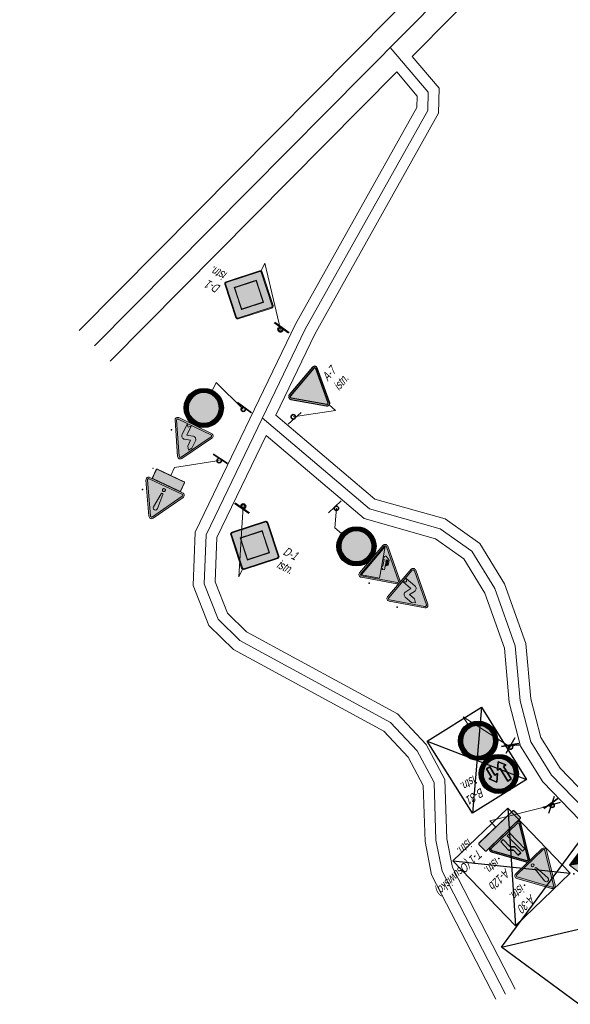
# Model space of a CAD drawing. Header units: metres. Extents: x 7599202 to 7605200, y 5484926 to 5487717.
# Tile 3 of 19: x 7601981 to 7602233, y 5485681 to 5486133. Entities that reach past the tile are written whole.
import ezdxf
from ezdxf.lldxf.tags import DXFTag

# ---------------------------------------------------------------- set-up
doc = ezdxf.new("R2010")
doc.units = ezdxf.units.M
doc.header["$MEASUREMENT"] = 0
doc.layers.get('0').update_dxf_attribs({"linetype": 'CONTINUOUS', "lineweight": 18})
for name, color, linetype, lineweight in [('0O', 7, 'CONTINUOUS', 18), ('0P', 7, 'CONTINUOUS', 35), ('1', 7, 'CONTINUOUS', 18)]:
    doc.layers.add(name, color=color, linetype=linetype, lineweight=lineweight)
doc.layers.add('_0', color=7, linetype='CONTINUOUS')
doc.layers.add('Znaki', color=7, linetype='CONTINUOUS')
doc.styles.get("Standard").update_dxf_attribs({"font": 'IC-isocp.shx', "width": 0.75, "oblique": 15})
tags = doc.linetypes.add('DASHDOT', pattern=[1, 0.5, -0.25, 0, -0.25]).pattern_tags.tags
tags[10:11] = [DXFTag(74, 4), DXFTag(75, 0), DXFTag(340, '0'), DXFTag(46, 1.0), DXFTag(50, 0.0), DXFTag(44, 0.0), DXFTag(45, 0.0)]
tags[8:9] = [DXFTag(74, 4), DXFTag(75, 0), DXFTag(340, '0'), DXFTag(46, 1.0), DXFTag(50, 0.0), DXFTag(44, 0.0), DXFTag(45, 0.0)]
tags[6:7] = [DXFTag(74, 4), DXFTag(75, 0), DXFTag(340, '0'), DXFTag(46, 1.0), DXFTag(50, 0.0), DXFTag(44, 0.0), DXFTag(45, 0.0)]
tags[4:5] = [DXFTag(74, 4), DXFTag(75, 0), DXFTag(340, '0'), DXFTag(46, 1.0), DXFTag(50, 0.0), DXFTag(44, 0.0), DXFTag(45, 0.0)]

# ---------------------------------------------------------------- blocks, each defined once
blk = doc.blocks.new('A04')
h = blk.add_hatch(color=1)
h.dxf.hatch_style = 1
edge = h.paths.add_edge_path()
edge.add_line((-4.16, 0), (4.16, 0))
edge.add_arc((4.16, 0.63), 0.63, 270, 390)
edge.add_line((4.7, 0.94), (0.55, 8.15))
edge.add_arc((0, 7.83), 0.63, 30, 150)
edge.add_line((-0.55, 8.15), (-4.7, 0.95))
edge.add_arc((-4.16, 0.63), 0.63, 150, 270)
edge = h.paths.add_edge_path(flags=16)
edge.add_line((-4.16, 0.35), (4.16, 0.35))
edge.add_arc((4.16, 0.63), 0.28, 270, 390)
edge.add_line((4.4, 0.77), (0.24, 7.97))
edge.add_arc((0, 7.83), 0.28, 30, 150)
edge.add_line((-0.24, 7.97), (-4.4, 0.77))
edge.add_arc((-4.16, 0.63), 0.28, 150, 270)
h = blk.add_hatch(color=2)
h.dxf.hatch_style = 1
edge = h.paths.add_edge_path()
edge.add_line((-4.16, 0.35), (4.16, 0.35))
edge.add_arc((4.16, 0.63), 0.28, 270, 390)
edge.add_line((4.4, 0.77), (0.24, 7.97))
edge.add_arc((0, 7.83), 0.28, 30, 150)
edge.add_line((-0.24, 7.97), (-4.4, 0.77))
edge.add_arc((-4.16, 0.63), 0.28, 150, 270)
edge = h.paths.add_edge_path(flags=16)
edge.add_arc((1.05, 3.15), 0.788, 360, 466.6865)
edge.add_line((0.82, 3.9), (-0.52, 3.5))
edge.add_line((-0.52, 3.5), (-0.52, 4.99))
edge.add_line((-0.52, 4.99), (-1.05, 5.78))
edge.add_line((-1.05, 5.78), (-1.57, 4.99))
edge.add_line((-1.57, 4.99), (-1.57, 3.15))
edge.add_arc((-0.79, 3.15), 0.787, 180, 286.6865)
edge.add_line((-0.56, 2.4), (0.79, 2.8))
edge.add_line((0.79, 2.8), (0.79, 0.52))
edge.add_line((0.79, 0.52), (1.31, 1.05))
edge.add_line((1.31, 1.05), (1.84, 0.52))
edge.add_line((1.84, 0.52), (1.84, 3.15))
h = blk.add_hatch(color=7)
h.dxf.hatch_style = 1
edge = h.paths.add_edge_path()
edge.add_arc((1.05, 3.15), 0.788, 360, 466.6865)
edge.add_line((0.82, 3.9), (-0.52, 3.5))
edge.add_line((-0.52, 3.5), (-0.52, 4.99))
edge.add_line((-0.52, 4.99), (-1.05, 5.78))
edge.add_line((-1.05, 5.78), (-1.57, 4.99))
edge.add_line((-1.57, 4.99), (-1.57, 3.15))
edge.add_arc((-0.79, 3.15), 0.787, 180, 286.6865)
edge.add_line((-0.56, 2.4), (0.79, 2.8))
edge.add_line((0.79, 2.8), (0.79, 0.52))
edge.add_line((0.79, 0.52), (1.31, 1.05))
edge.add_line((1.31, 1.05), (1.84, 0.52))
edge.add_line((1.84, 0.52), (1.84, 3.15))
at = {"color": 1, "elevation": 2}
blk.add_lwpolyline([(-4.16, 0), (4.16, 0, 0.57735), (4.7, 0.94), (0.55, 8.15, 0.57735), (-0.55, 8.15), (-4.7, 0.94, 0.57735)], format="xyb", close=True, dxfattribs=at)
at = {"color": 2, "elevation": 2}
for points in [[(-4.16, 0.35), (4.16, 0.35, 0.57735), (4.4, 0.77), (0.24, 7.97, 0.57735), (-0.24, 7.97), (-4.4, 0.77, 0.57735)], [(-0.52, 4.99), (-0.52, 3.5), (0.82, 3.9, -0.502327), (1.84, 3.15), (1.84, 0.52), (1.31, 1.05), (0.79, 0.52), (0.79, 2.8), (-0.56, 2.4, -0.502327), (-1.57, 3.15), (-1.57, 4.99), (-1.05, 5.78)]]:
    blk.add_lwpolyline(points, format="xyb", close=True, dxfattribs=at)
at = {"color": 7, "elevation": 2}
for points in [[(1.31, 1.05), (0.79, 0.52), (0.79, 2.8), (-0.56, 2.4, -0.502327), (-1.57, 3.15), (-1.57, 4.99), (-1.05, 5.78), (-0.52, 4.99), (-0.52, 3.5), (0.82, 3.9, -0.502327), (1.84, 3.15), (1.84, 0.52)], [(1.84, 3.15, 0.502327), (0.82, 3.9), (-0.52, 3.5), (-0.52, 4.99), (-1.05, 5.78), (-1.57, 4.99), (-1.57, 3.15, 0.502327), (-0.56, 2.4), (0.79, 2.8), (0.79, 0.52), (1.31, 1.05), (1.84, 0.52)]]:
    blk.add_lwpolyline(points, format="xyb", close=True, dxfattribs=at)
blk = doc.blocks.new('A-4')
at = {"layer": '_0'}
blk.add_point((4.5, 3.25, 2), dxfattribs=at)
blk.add_blockref('A04', (0, 0))
blk = doc.blocks.new('A030')
h = blk.add_hatch(color=1)
h.dxf.hatch_style = 1
edge = h.paths.add_edge_path()
edge.add_line((-4.16, 0), (4.16, 0))
edge.add_arc((4.16, 0.63), 0.63, 270, 390)
edge.add_line((4.7, 0.94), (0.55, 8.15))
edge.add_arc((0, 7.83), 0.63, 30, 150)
edge.add_line((-0.55, 8.15), (-4.7, 0.95))
edge.add_arc((-4.16, 0.63), 0.63, 150, 270)
edge = h.paths.add_edge_path(flags=16)
edge.add_line((-4.16, 0.35), (4.16, 0.35))
edge.add_arc((4.16, 0.63), 0.28, 270, 390)
edge.add_line((4.4, 0.77), (0.24, 7.97))
edge.add_arc((0, 7.83), 0.28, 30, 150)
edge.add_line((-0.24, 7.97), (-4.4, 0.77))
edge.add_arc((-4.16, 0.63), 0.28, 150, 270)
h = blk.add_hatch(color=2)
h.dxf.hatch_style = 1
edge = h.paths.add_edge_path()
edge.add_line((-4.16, 0.35), (4.16, 0.35))
edge.add_arc((4.16, 0.63), 0.28, 270, 390)
edge.add_line((4.4, 0.77), (0.24, 7.97))
edge.add_arc((0, 7.83), 0.28, 30, 150)
edge.add_line((-0.24, 7.97), (-4.4, 0.77))
edge.add_arc((-4.16, 0.63), 0.28, 150, 270)
edge = h.paths.add_edge_path(flags=16)
edge.add_arc((0, 5.77), 0.525, 354.7841, 545.2159)
edge.add_line((-0.52, 5.73), (-0.21, 2.29))
edge.add_arc((0, 2.31), 0.21, 185.2159, 354.7841)
edge.add_line((0.21, 2.29), (0.52, 5.73))
edge = h.paths.add_edge_path(flags=16)
edge.add_arc((0, 1.26), 0.35, 180, 360)
edge.add_arc((0, 1.26), 0.35, 0, 180)
h = blk.add_hatch(color=7)
h.dxf.hatch_style = 1
edge = h.paths.add_edge_path()
edge.add_arc((0, 5.77), 0.525, 354.7841, 545.2159)
edge.add_line((-0.52, 5.73), (-0.21, 2.29))
edge.add_arc((0, 2.31), 0.21, 185.2159, 354.7841)
edge.add_line((0.21, 2.29), (0.52, 5.73))
edge = h.paths.add_edge_path()
edge.add_arc((0, 1.26), 0.35, 180, 360)
edge.add_arc((0, 1.26), 0.35, 0, 180)
at = {"color": 1, "elevation": 2}
blk.add_lwpolyline([(-4.16, 0), (4.16, 0, 0.57735), (4.7, 0.94), (0.55, 8.15, 0.57735), (-0.55, 8.15), (-4.7, 0.94, 0.57735)], format="xyb", close=True, dxfattribs=at)
at = {"color": 2, "elevation": 2}
for points in [[(-4.16, 0.35), (4.16, 0.35, 0.57735), (4.4, 0.77), (0.24, 7.97, 0.57735), (-0.24, 7.97), (-4.4, 0.77, 0.57735)], [(0.52, 5.73), (0.21, 2.29, -0.912871), (-0.21, 2.29), (-0.52, 5.73, -1.095445)], [(0.35, 1.26, -1), (-0.35, 1.26, -1)]]:
    blk.add_lwpolyline(points, format="xyb", close=True, dxfattribs=at)
at = {"color": 7, "elevation": 2}
for points in [[(0.21, 2.29), (0.52, 5.73, 1.095445), (-0.52, 5.73), (-0.21, 2.29, 0.912871)], [(0.52, 5.73, 1.095445), (-0.52, 5.73), (-0.21, 2.29, 0.912871), (0.21, 2.29)], [(-0.35, 1.26, 1), (0.35, 1.26, 1)]]:
    blk.add_lwpolyline(points, format="xyb", close=True, dxfattribs=at)
at = {"color": 7}
blk.add_circle((0, 1.26, 2), 0.35, dxfattribs=at)
blk = doc.blocks.new('A-30')
at = {"layer": '_0'}
blk.add_point((4.5, 3.25, 2), dxfattribs=at)
blk.add_blockref('A030', (0, 0))
blk = doc.blocks.new('A07')
h = blk.add_hatch(color=1)
h.dxf.hatch_style = 1
edge = h.paths.add_edge_path()
edge.add_line((4.16, 8.46), (-4.16, 8.46))
edge.add_arc((-4.16, 7.83), 0.63, 90, 210)
edge.add_line((-4.7, 7.52), (-0.55, 0.31))
edge.add_arc((0, 0.63), 0.63, 210, 330)
edge.add_line((0.55, 0.31), (4.7, 7.52))
edge.add_arc((4.16, 7.83), 0.63, 330, 450)
edge = h.paths.add_edge_path(flags=16)
edge.add_line((4.16, 8.11), (-4.16, 8.11))
edge.add_arc((-4.16, 7.83), 0.28, 90, 210)
edge.add_line((-4.4, 7.69), (-0.24, 0.49))
edge.add_arc((0, 0.63), 0.28, 210, 330)
edge.add_line((0.24, 0.49), (4.4, 7.69))
edge.add_arc((4.16, 7.83), 0.28, 330, 450)
h = blk.add_hatch(color=2)
h.dxf.hatch_style = 1
edge = h.paths.add_edge_path()
edge.add_line((4.16, 8.11), (-4.16, 8.11))
edge.add_arc((-4.16, 7.83), 0.28, 90, 210)
edge.add_line((-4.4, 7.69), (-0.24, 0.49))
edge.add_arc((0, 0.63), 0.28, 210, 330)
edge.add_line((0.24, 0.49), (4.4, 7.69))
edge.add_arc((4.16, 7.83), 0.28, 330, 450)
at = {"color": 1, "elevation": 2}
blk.add_lwpolyline([(4.16, 8.46), (-4.16, 8.46, 0.57735), (-4.7, 7.52), (-0.55, 0.31, 0.57735), (0.55, 0.31), (4.7, 7.52, 0.57735)], format="xyb", close=True, dxfattribs=at)
at = {"color": 2, "elevation": 2}
blk.add_lwpolyline([(4.16, 8.11), (-4.16, 8.11, 0.57735), (-4.4, 7.69), (-0.24, 0.49, 0.57735), (0.24, 0.49), (4.4, 7.69, 0.57735)], format="xyb", close=True, dxfattribs=at)
blk = doc.blocks.new('A03')
h = blk.add_hatch(color=1)
edge = h.paths.add_edge_path()
edge.add_line((-4.16, 0), (4.16, 0))
edge.add_arc((4.16, 0.63), 0.63, 270, 390)
edge.add_line((4.7, 0.94), (0.55, 8.15))
edge.add_arc((0, 7.83), 0.63, 30, 150)
edge.add_line((-0.55, 8.15), (-4.7, 0.95))
edge.add_arc((-4.16, 0.63), 0.63, 150, 270)
edge = h.paths.add_edge_path(flags=16)
edge.add_line((-4.16, 0.35), (4.16, 0.35))
edge.add_arc((4.16, 0.63), 0.28, 270, 390)
edge.add_line((4.4, 0.77), (0.24, 7.97))
edge.add_arc((0, 7.83), 0.28, 30, 150)
edge.add_line((-0.24, 7.97), (-4.4, 0.77))
edge.add_arc((-4.16, 0.63), 0.28, 150, 270)
h = blk.add_hatch(color=2)
h.dxf.hatch_style = 1
edge = h.paths.add_edge_path()
edge.add_line((-4.16, 0.35), (4.16, 0.35))
edge.add_arc((4.16, 0.63), 0.28, 270, 390)
edge.add_line((4.4, 0.77), (0.24, 7.97))
edge.add_arc((0, 7.83), 0.28, 30, 150)
edge.add_line((-0.24, 7.97), (-4.4, 0.77))
edge.add_arc((-4.16, 0.63), 0.28, 150, 270)
edge = h.paths.add_edge_path(flags=16)
edge.add_line((1.58, 4.99), (1.05, 5.78))
edge.add_line((1.05, 5.78), (0.52, 4.99))
edge.add_line((0.52, 4.99), (0.52, 3.5))
edge.add_line((0.52, 3.5), (-0.82, 3.9))
edge.add_arc((-1.05, 3.15), 0.787, 73.3135, 180)
edge.add_line((-1.84, 3.15), (-1.84, 0.52))
edge.add_line((-1.84, 0.52), (-1.31, 1.05))
edge.add_line((-1.31, 1.05), (-0.79, 0.52))
edge.add_line((-0.79, 0.52), (-0.79, 2.8))
edge.add_line((-0.79, 2.8), (0.56, 2.4))
edge.add_arc((0.79, 3.15), 0.787, 253.3135, 360)
edge.add_line((1.58, 3.15), (1.58, 4.99))
h = blk.add_hatch(color=7)
h.dxf.hatch_style = 1
edge = h.paths.add_edge_path()
edge.add_line((1.58, 4.99), (1.05, 5.78))
edge.add_line((1.05, 5.78), (0.52, 4.99))
edge.add_line((0.52, 4.99), (0.52, 3.5))
edge.add_line((0.52, 3.5), (-0.82, 3.9))
edge.add_arc((-1.05, 3.15), 0.787, 73.3135, 180)
edge.add_line((-1.84, 3.15), (-1.84, 0.52))
edge.add_line((-1.84, 0.52), (-1.31, 1.05))
edge.add_line((-1.31, 1.05), (-0.79, 0.52))
edge.add_line((-0.79, 0.52), (-0.79, 2.8))
edge.add_line((-0.79, 2.8), (0.56, 2.4))
edge.add_arc((0.79, 3.15), 0.787, 253.3135, 360)
edge.add_line((1.58, 3.15), (1.58, 4.99))
at = {"color": 1, "elevation": 2}
blk.add_lwpolyline([(-4.16, 0), (4.16, 0, 0.57735), (4.7, 0.94), (0.55, 8.15, 0.57735), (-0.55, 8.15), (-4.7, 0.94, 0.57735)], format="xyb", close=True, dxfattribs=at)
at = {"color": 2, "elevation": 2}
for points in [[(-4.16, 0.35), (4.16, 0.35, 0.57735), (4.4, 0.77), (0.24, 7.97, 0.57735), (-0.24, 7.97), (-4.4, 0.77, 0.57735)], [(0.52, 4.99), (1.05, 5.78), (1.58, 4.99), (1.58, 3.15, -0.502327), (0.56, 2.4), (-0.79, 2.8), (-0.79, 0.52), (-1.31, 1.05), (-1.84, 0.52), (-1.84, 3.15, -0.502327), (-0.82, 3.9), (0.52, 3.5)]]:
    blk.add_lwpolyline(points, format="xyb", close=True, dxfattribs=at)
at = {"color": 7, "elevation": 2}
for points in [[(-1.31, 1.05), (-0.79, 0.52), (-0.79, 2.8), (0.56, 2.4, 0.502327), (1.58, 3.15), (1.58, 4.99), (1.05, 5.78), (0.52, 4.99), (0.52, 3.5), (-0.82, 3.9, 0.502327), (-1.84, 3.15), (-1.84, 0.52)], [(1.58, 4.99), (1.05, 5.78), (0.52, 4.99), (0.52, 3.5), (-0.82, 3.9, 0.502327), (-1.84, 3.15), (-1.84, 0.52), (-1.31, 1.05), (-0.79, 0.52), (-0.79, 2.8), (0.56, 2.4, 0.502327), (1.58, 3.15)]]:
    blk.add_lwpolyline(points, format="xyb", close=True, dxfattribs=at)
blk = doc.blocks.new('A-3')
at = {"layer": '_0'}
blk.add_point((4.5, 3.25, 2), dxfattribs=at)
at = {"color": 7}
blk.add_blockref('A03', (0, 0), dxfattribs=at)
blk = doc.blocks.new('A023')
h = blk.add_hatch(color=1)
h.dxf.hatch_style = 1
edge = h.paths.add_edge_path()
edge.add_line((-4.16, 0), (4.16, 0))
edge.add_arc((4.16, 0.63), 0.63, 270, 390)
edge.add_line((4.7, 0.94), (0.55, 8.15))
edge.add_arc((0, 7.83), 0.63, 30, 150)
edge.add_line((-0.55, 8.15), (-4.7, 0.95))
edge.add_arc((-4.16, 0.63), 0.63, 150, 270)
edge = h.paths.add_edge_path(flags=16)
edge.add_line((-4.16, 0.35), (4.16, 0.35))
edge.add_arc((4.16, 0.63), 0.28, 270, 390)
edge.add_line((4.4, 0.77), (0.24, 7.97))
edge.add_arc((0, 7.83), 0.28, 30, 150)
edge.add_line((-0.24, 7.97), (-4.4, 0.77))
edge.add_arc((-4.16, 0.63), 0.28, 150, 270)
h = blk.add_hatch(color=2)
h.dxf.hatch_style = 1
edge = h.paths.add_edge_path()
edge.add_line((-4.16, 0.35), (4.16, 0.35))
edge.add_arc((4.16, 0.63), 0.28, 270, 390)
edge.add_line((4.4, 0.77), (0.24, 7.97))
edge.add_arc((0, 7.83), 0.28, 30, 150)
edge.add_line((-0.24, 7.97), (-4.4, 0.77))
edge.add_arc((-4.16, 0.63), 0.28, 150, 270)
edge = h.paths.add_edge_path(flags=16)
edge.add_line((-2.58, 1.95), (-2.44, 1.91))
edge.add_line((-2.44, 1.91), (-2.3, 1.99))
edge.add_arc((-2.08, 2.14), 0.263, 213.2602, 387.4683)
edge.add_line((-1.85, 2.26), (-0.49, 3.05))
edge.add_arc((-0.26, 3.19), 0.262, 210.3643, 390.3643)
edge.add_line((-0.04, 3.32), (0.1, 3.4))
edge.add_line((0.1, 3.4), (0.14, 3.54))
edge.add_line((0.14, 3.54), (-0.08, 3.91))
edge.add_line((-0.08, 3.91), (-0.79, 3.49))
edge.add_line((-0.79, 3.49), (-1.44, 3.86))
edge.add_line((-1.44, 3.86), (-2.47, 3.27))
edge.add_line((-2.47, 3.27), (-2.69, 2.13))
edge.add_line((-2.69, 2.13), (-2.58, 1.95))
edge = h.paths.add_edge_path(flags=16)
edge.add_line((-4.28, 0.56), (2.14, 4.27))
edge.add_line((2.14, 4.27), (4.22, 0.67))
edge.add_arc((4.16, 0.63), 0.07, -90, 30, ccw=False)
edge.add_line((4.16, 0.56), (-4.28, 0.56))
h = blk.add_hatch(color=7)
h.dxf.hatch_style = 1
edge = h.paths.add_edge_path(flags=17)
edge.add_line((-2.58, 1.95), (-2.44, 1.91))
edge.add_line((-2.44, 1.91), (-2.3, 1.99))
edge.add_arc((-2.08, 2.14), 0.263, 213.2602, 387.4683)
edge.add_line((-1.85, 2.26), (-0.49, 3.05))
edge.add_arc((-0.26, 3.19), 0.262, 210.3643, 390.3643)
edge.add_line((-0.04, 3.32), (0.1, 3.4))
edge.add_line((0.1, 3.4), (0.14, 3.54))
edge.add_line((0.14, 3.54), (-0.08, 3.91))
edge.add_line((-0.08, 3.91), (-0.79, 3.49))
edge.add_line((-0.79, 3.49), (-1.44, 3.86))
edge.add_line((-1.44, 3.86), (-2.47, 3.27))
edge.add_line((-2.47, 3.27), (-2.69, 2.13))
edge.add_line((-2.69, 2.13), (-2.58, 1.95))
edge = h.paths.add_edge_path()
edge.add_line((-4.28, 0.56), (2.14, 4.27))
edge.add_line((2.14, 4.27), (4.22, 0.67))
edge.add_arc((4.16, 0.63), 0.07, -90, 30, ccw=False)
edge.add_line((4.16, 0.56), (-4.28, 0.56))
h.paths.add_polyline_path([(-1.43, 3.11), (-1.63, 3.45), (-1.28, 3.65), (-0.89, 3.43)], flags=16)
h.paths.add_polyline_path([(-1.53, 3.06), (-2.11, 2.71), (-2.31, 3.05), (-1.72, 3.4)], flags=16)
h = blk.add_hatch(color=2)
h.dxf.hatch_style = 1
h.paths.add_polyline_path([(-1.53, 3.06), (-2.11, 2.71), (-2.31, 3.05), (-1.72, 3.4)])
h.paths.add_polyline_path([(-1.43, 3.11), (-1.63, 3.45), (-1.28, 3.65), (-0.89, 3.43)])
at = {"color": 1, "elevation": 2}
blk.add_lwpolyline([(-4.16, 0), (4.16, 0, 0.57735), (4.7, 0.94), (0.55, 8.15, 0.57735), (-0.55, 8.15), (-4.7, 0.94, 0.57735)], format="xyb", close=True, dxfattribs=at)
at = {"color": 2, "elevation": 2}
blk.add_lwpolyline([(-4.16, 0.35), (4.16, 0.35, 0.57735), (4.4, 0.77), (0.24, 7.97, 0.57735), (-0.24, 7.97), (-4.4, 0.77, 0.57735)], format="xyb", close=True, dxfattribs=at)
at = {"color": 7, "elevation": 2}
for points in [[(-4.28, 0.56), (2.14, 4.27), (4.22, 0.67, -0.57735), (4.16, 0.56)], [(-2.58, 1.95), (-2.44, 1.91), (-2.3, 1.99, 0.950692), (-1.85, 2.26), (-0.49, 3.05, 1), (-0.04, 3.32), (0.1, 3.4), (0.14, 3.54), (-0.08, 3.91), (-0.79, 3.49), (-1.44, 3.86), (-2.47, 3.27), (-2.69, 2.13)]]:
    blk.add_lwpolyline(points, format="xyb", close=True, dxfattribs=at)
for points in [[(-1.53, 3.06), (-1.72, 3.4), (-2.31, 3.05), (-2.11, 2.71)], [(-1.53, 3.06), (-2.11, 2.71), (-2.31, 3.05), (-1.72, 3.4)], [(-1.63, 3.45), (-1.43, 3.11), (-0.89, 3.43), (-1.28, 3.65)], [(-1.43, 3.11), (-1.63, 3.45), (-1.28, 3.65), (-0.89, 3.43)]]:
    blk.add_lwpolyline(points, close=True, dxfattribs=at)
at = {"color": 2, "elevation": 2}
for points in [[(-1.72, 3.4), (-1.53, 3.06), (-2.11, 2.71), (-2.31, 3.05)], [(-0.89, 3.43), (-1.43, 3.11), (-1.63, 3.45), (-1.28, 3.65)]]:
    blk.add_lwpolyline(points, close=True, dxfattribs=at)
blk = doc.blocks.new('A-23')
at = {"layer": '_0'}
blk.add_point((4.5, 3.25, 2), dxfattribs=at)
at = {"color": 7}
blk.add_blockref('A023', (0, 0), dxfattribs=at)
blk = doc.blocks.new('B31')
h = blk.add_hatch(color=9)
h.paths.add_polyline_path([(-3.6, 4.5, 1), (3.6, 4.5, 1)])
h.paths.add_polyline_path([(1.35, 5.85), (2.475, 4.275), (1.8, 4.275), (1.8, 2.025), (0.9, 2.025), (0.9, 4.275), (0.225, 4.275)], flags=16)
h.paths.add_polyline_path([(-0.9, 3.6), (-0.225, 3.6), (-1.35, 2.025), (-2.475, 3.6), (-1.8, 3.6), (-1.8, 6.975), (-0.9, 6.975)], flags=16)
for color, points in [(7, [(-0.9, 6.975), (-1.8, 6.975), (-1.8, 3.6), (-2.475, 3.6), (-1.35, 2.025), (-0.225, 3.6), (-0.9, 3.6)]), (1, [(1.35, 5.85), (0.225, 4.275), (0.9, 4.275), (0.9, 2.025), (1.8, 2.025), (1.8, 4.275), (2.475, 4.275)])]:
    blk.add_hatch(color=color).paths.add_polyline_path(points)
at = {"color": 1, "const_width": 0.9, "elevation": 2}
blk.add_lwpolyline([(-4.05, 4.5, 1), (4.05, 4.5, 1)], format="xyb", close=True, dxfattribs=at)
at = {"color": 9}
blk.add_lwpolyline([(-3.6, 4.5, 1), (3.6, 4.5, 1)], format="xyb", close=True, dxfattribs=at)
at = {"color": 7, "elevation": 2}
blk.add_lwpolyline([(-1.35, 2.025), (-2.475, 3.6), (-1.8, 3.6), (-1.8, 6.975), (-0.9, 6.975), (-0.9, 3.6), (-0.225, 3.6)], close=True, dxfattribs=at)
at = {"color": 9}
for points in [[(-0.9, 3.6), (-0.225, 3.6), (-1.35, 2.025), (-2.475, 3.6), (-1.8, 3.6), (-1.8, 6.975), (-0.9, 6.975)], [(1.35, 5.85), (2.475, 4.275), (1.8, 4.275), (1.8, 2.025), (0.9, 2.025), (0.9, 4.275), (0.225, 4.275)]]:
    blk.add_lwpolyline(points, close=True, dxfattribs=at)
at = {"color": 7}
blk.add_lwpolyline([(-0.9, 6.975), (-1.8, 6.975), (-1.8, 3.6), (-2.475, 3.6), (-1.35, 2.025), (-0.225, 3.6), (-0.9, 3.6)], close=True, dxfattribs=at)
at = {"color": 1, "elevation": 2}
blk.add_lwpolyline([(1.8, 2.025), (1.8, 4.275), (2.475, 4.275), (1.35, 5.85), (0.225, 4.275), (0.9, 4.275), (0.9, 2.025)], close=True, dxfattribs=at)
at = {"color": 1}
blk.add_lwpolyline([(1.35, 5.85), (0.225, 4.275), (0.9, 4.275), (0.9, 2.025), (1.8, 2.025), (1.8, 4.275), (2.475, 4.275)], close=True, dxfattribs=at)
for centre, radius in [((0, 4.5), 4.5), ((0, 4.5, 2), 3.6)]:
    blk.add_circle(centre, radius, dxfattribs=at)
blk = doc.blocks.new('B-31')
at = {"layer": '_0'}
blk.add_point((5.5, 3.5, 2), dxfattribs=at)
at = {"color": 7}
blk.add_blockref('B31', (0, 0), dxfattribs=at)
blk = doc.blocks.new('A012b')
h = blk.add_hatch(color=1)
h.dxf.hatch_style = 1
edge = h.paths.add_edge_path()
edge.add_line((-4.16, 0), (4.16, 0))
edge.add_arc((4.16, 0.63), 0.63, 270, 390)
edge.add_line((4.7, 0.94), (0.55, 8.15))
edge.add_arc((0, 7.83), 0.63, 30, 150)
edge.add_line((-0.55, 8.15), (-4.7, 0.95))
edge.add_arc((-4.16, 0.63), 0.63, 150, 270)
edge = h.paths.add_edge_path(flags=16)
edge.add_line((-4.16, 0.35), (4.16, 0.35))
edge.add_arc((4.16, 0.63), 0.28, 270, 390)
edge.add_line((4.4, 0.77), (0.24, 7.97))
edge.add_arc((0, 7.83), 0.28, 30, 150)
edge.add_line((-0.24, 7.97), (-4.4, 0.77))
edge.add_arc((-4.16, 0.63), 0.28, 150, 270)
h = blk.add_hatch(color=2)
h.dxf.hatch_style = 1
edge = h.paths.add_edge_path()
edge.add_line((-4.16, 0.35), (4.16, 0.35))
edge.add_arc((4.16, 0.63), 0.28, 270, 390)
edge.add_line((4.4, 0.77), (0.24, 7.97))
edge.add_arc((0, 7.83), 0.28, 30, 150)
edge.add_line((-0.24, 7.97), (-4.4, 0.77))
edge.add_arc((-4.16, 0.63), 0.28, 150, 270)
h.paths.add_polyline_path([(-0.52, 5.78), (-1.31, 5.78), (-1.31, 0.79), (-0.52, 0.79)], flags=16)
h.paths.add_polyline_path([(1.58, 3.41), (0.79, 4.2), (0.79, 5.78), (0, 5.78), (0, 3.87), (0.79, 3.09), (0.79, 0.79), (1.58, 0.79)], flags=16)
h = blk.add_hatch(color=7)
h.dxf.hatch_style = 1
h.paths.add_polyline_path([(-0.52, 5.78), (-1.31, 5.78), (-1.31, 0.79), (-0.52, 0.79)])
h.paths.add_polyline_path([(1.58, 3.41), (0.79, 4.2), (0.79, 5.78), (0, 5.78), (0, 3.87), (0.79, 3.09), (0.79, 0.79), (1.58, 0.79)])
at = {"color": 1, "elevation": 2}
blk.add_lwpolyline([(-4.16, 0), (4.16, 0, 0.57735), (4.7, 0.94), (0.55, 8.15, 0.57735), (-0.55, 8.15), (-4.7, 0.94, 0.57735)], format="xyb", close=True, dxfattribs=at)
at = {"color": 2, "elevation": 2}
blk.add_lwpolyline([(-4.16, 0.35), (4.16, 0.35, 0.57735), (4.4, 0.77), (0.24, 7.97, 0.57735), (-0.24, 7.97), (-4.4, 0.77, 0.57735)], format="xyb", close=True, dxfattribs=at)
at = {"color": 7, "elevation": 2}
for points in [[(-0.52, 0.79), (-0.52, 5.78), (-1.31, 5.78), (-1.31, 0.79)], [(-0.52, 5.78), (-1.31, 5.78), (-1.31, 0.79), (-0.52, 0.79)], [(0, 5.78), (0, 3.87), (0.79, 3.09), (0.79, 0.79), (1.58, 0.79), (1.58, 3.41), (0.79, 4.2), (0.79, 5.78)], [(1.58, 3.41), (0.79, 4.2), (0.79, 5.78), (0, 5.78), (0, 3.87), (0.79, 3.09), (0.79, 0.79), (1.58, 0.79)]]:
    blk.add_lwpolyline(points, close=True, dxfattribs=at)
at = {"color": 2, "elevation": 2}
for points in [[(-0.52, 0.79), (-1.31, 0.79), (-1.31, 5.78), (-0.52, 5.78)], [(1.58, 0.79), (0.79, 0.79), (0.79, 3.09), (0, 3.87), (0, 5.78), (0.79, 5.78), (0.79, 4.2), (1.58, 3.41)]]:
    blk.add_lwpolyline(points, close=True, dxfattribs=at)
blk = doc.blocks.new('A-12b')
at = {"layer": '_0'}
blk.add_point((4.5, 3.25, 2), dxfattribs=at)
blk.add_blockref('A012b', (0, 0))
blk = doc.blocks.new('U03AL')
h = blk.add_hatch(color=9)
h.paths.add_polyline_path([(-3, 3), (0, 6), (-3, 6)])
h.paths.add_polyline_path([(-3, 0), (0, 0), (-3, 3)])
h.paths.add_polyline_path([(3, 0), (3, 6), (0, 3)])
h = blk.add_hatch(color=1)
h.dxf.hatch_style = 2
h.paths.add_polyline_path([(3, 6), (0, 6), (-3, 3), (0, 0), (3, 0), (0, 3)])
h.paths.add_polyline_path([(2.64, 5.85), (-0.21, 3), (2.64, 0.15), (0.06, 0.15), (-2.79, 3), (0.06, 5.85)], flags=16)
h.paths.add_polyline_path([(2.28, 5.7), (-0.42, 3), (2.28, 0.3), (0.12, 0.3), (-2.58, 3), (0.12, 5.7)], flags=0)
h.paths.add_polyline_path([(1.91, 5.55), (-0.64, 3), (1.91, 0.45), (0.19, 0.45), (-2.36, 3), (0.19, 5.55)], flags=0)
h.paths.add_polyline_path([(1.55, 5.4), (-0.85, 3), (1.55, 0.6), (0.25, 0.6), (-2.15, 3), (0.25, 5.4)], flags=0)
h.paths.add_polyline_path([(1.19, 5.25), (-1.06, 3), (1.19, 0.75), (0.31, 0.75), (-1.94, 3), (0.31, 5.25)], flags=0)
h.paths.add_polyline_path([(0.83, 5.1), (-1.27, 3), (0.83, 0.9), (0.37, 0.9), (-1.73, 3), (0.37, 5.1)], flags=0)
h.paths.add_polyline_path([(0.47, 4.95), (-1.48, 3), (0.47, 1.05), (0.43, 1.05), (-1.52, 3), (0.43, 4.95)], flags=0)
at = {"color": 1, "elevation": 2}
for points in [[(0, 0), (-3, 3), (0, 6), (3, 6), (0, 3), (3, 0)], [(-3, 0), (3, 0), (3, 6), (-3, 6)], [(0.06, 0.15), (-2.79, 3), (0.06, 5.85), (2.64, 5.85), (-0.21, 3), (2.64, 0.15)], [(0.12, 0.3), (-2.58, 3), (0.12, 5.7), (2.28, 5.7), (-0.42, 3), (2.28, 0.3)], [(0.19, 0.45), (-2.36, 3), (0.19, 5.55), (1.91, 5.55), (-0.64, 3), (1.91, 0.45)], [(0.25, 0.6), (-2.15, 3), (0.25, 5.4), (1.55, 5.4), (-0.85, 3), (1.55, 0.6)], [(0.31, 0.75), (-1.94, 3), (0.31, 5.25), (1.19, 5.25), (-1.06, 3), (1.19, 0.75)], [(0.37, 0.9), (-1.73, 3), (0.37, 5.1), (0.83, 5.1), (-1.27, 3), (0.83, 0.9)], [(0.43, 1.05), (-1.52, 3), (0.43, 4.95), (0.47, 4.95), (-1.48, 3), (0.47, 1.05)]]:
    blk.add_lwpolyline(points, close=True, dxfattribs=at)
blk = doc.blocks.new('U3aL')
at = {"layer": '_0'}
blk.add_point((4, 2, 2), dxfattribs=at)
blk.add_blockref('U03AL', (0, 0))
blk = doc.blocks.new('D01')
h = blk.add_hatch(color=7)
edge = h.paths.add_edge_path()
edge.add_line((-0.32, 0.13), (-6.05, 5.86))
edge.add_arc((-5.73, 6.18), 0.45, 135, 225, ccw=False)
edge.add_line((-6.05, 6.5), (-0.32, 12.22))
edge.add_arc((0, 11.91), 0.45, 45, 135, ccw=False)
edge.add_line((0.32, 12.22), (6.05, 6.5))
edge.add_arc((5.73, 6.18), 0.45, -45, 45, ccw=False)
edge.add_line((6.05, 5.86), (0.32, 0.13))
edge.add_arc((0, 0.45), 0.45, 225, 315, ccw=False)
edge = h.paths.add_edge_path(flags=16)
edge.add_line((-0.19, 0.26), (-5.92, 5.99))
edge.add_arc((-5.73, 6.18), 0.27, 135, 225, ccw=False)
edge.add_line((-5.92, 6.37), (-0.19, 12.1))
edge.add_arc((0, 11.91), 0.27, 45, 135, ccw=False)
edge.add_line((0.19, 12.1), (5.92, 6.37))
edge.add_arc((5.73, 6.18), 0.27, -45, 45, ccw=False)
edge.add_line((5.92, 5.99), (0.19, 0.26))
edge.add_arc((0, 0.45), 0.27, 225, 315, ccw=False)
h = blk.add_hatch(color=9)
h.dxf.hatch_style = 1
h.paths.add_polyline_path([(0.19, 12.1, 0.414214), (-0.19, 12.1), (-5.92, 6.37, 0.414214), (-5.92, 5.99), (-0.19, 0.26, 0.414214), (0.19, 0.26), (5.92, 5.99, 0.414214), (5.92, 6.37)])
h.paths.add_polyline_path([(3.88, 6.18), (0, 2.3), (-3.88, 6.18), (0, 10.06)], flags=16)
h.paths.add_polyline_path([(3.68, 6.18), (0, 2.49), (-3.68, 6.18), (0, 9.86)], flags=0)
h = blk.add_hatch(color=2)
h.dxf.hatch_style = 1
h.paths.add_polyline_path([(-3.68, 6.18), (0, 2.49), (3.68, 6.18), (0, 9.86)])
at = {"color": 7, "elevation": 2}
for points in [[(-0.32, 0.13), (-6.05, 5.86, -0.414214), (-6.05, 6.5), (-0.32, 12.22, -0.414214), (0.32, 12.22), (6.05, 6.5, -0.414214), (6.05, 5.86), (0.32, 0.13, -0.414214)], [(-0.19, 0.26), (-5.92, 5.99, -0.414214), (-5.92, 6.37), (-0.19, 12.1, -0.414214), (0.19, 12.1), (5.92, 6.37, -0.414214), (5.92, 5.99), (0.19, 0.26, -0.414214)]]:
    blk.add_lwpolyline(points, format="xyb", close=True, dxfattribs=at)
at = {"color": 7, "const_width": 0.045, "elevation": 2}
blk.add_lwpolyline([(0, 2.3), (-3.88, 6.18), (0, 10.06), (3.88, 6.18)], close=True, dxfattribs=at)
at = {"color": 2, "const_width": 0.235, "elevation": 2}
blk.add_lwpolyline([(0, 2.49), (-3.68, 6.18), (0, 9.86), (3.68, 6.18)], close=True, dxfattribs=at)
at = {"invisible_edges": 15}
blk.add_3dface([(0, -0.19, 1), (6.36, 6.18, 1), (0, 12.54, 1), (-6.36, 6.18, 1)], dxfattribs=at)
blk = doc.blocks.new('D-1')
at = {"layer": '_0'}
blk.add_point((7.2, 5.28, 2), dxfattribs=at)
at = {"color": 9}
blk.add_blockref('D01', (0, 0), dxfattribs=at)

msp = doc.modelspace()

# ---------------------------------------------------------------- hatches: boundary and pattern name
h = msp.add_hatch(color=7)
h.paths.add_polyline_path([(7602041.51, 5485922.71, 0.414214), (7602041.71, 5485922.15), (7602053.94, 5485916.37, 0.414214), (7602054.5, 5485916.57), (7602056.23, 5485920.25, 0.414214), (7602056.03, 5485920.8), (7602043.8, 5485926.58, 0.414214), (7602043.24, 5485926.38)])
h.paths.add_polyline_path([(7602041.7, 5485922.62, 0.414214), (7602041.8, 5485922.34), (7602054.03, 5485916.56, 0.414214), (7602054.31, 5485916.66), (7602056.04, 5485920.34, 0.414214), (7602055.94, 5485920.61), (7602043.71, 5485926.39, 0.414214), (7602043.43, 5485926.29), (7602041.7, 5485922.62)], flags=16)
for points in [[(7602041.7, 5485922.62, 0.414214), (7602041.8, 5485922.34), (7602054.03, 5485916.56, 0.414214), (7602054.31, 5485916.66), (7602056.04, 5485920.34, 0.414214), (7602055.94, 5485920.61), (7602043.71, 5485926.39, 0.414214), (7602043.43, 5485926.29), (7602041.7, 5485922.62)], [(7602191.57, 5485754.17), (7602194.38, 5485751.24, 0.414214), (7602194.68, 5485751.23), (7602210.21, 5485766.15, 0.414214), (7602210.21, 5485766.44), (7602207.4, 5485769.37, 0.414214), (7602207.1, 5485769.38), (7602191.58, 5485754.47, 0.414214)]]:
    msp.add_hatch(color=2).paths.add_polyline_path(points)
h = msp.add_hatch(color=7)
h.paths.add_polyline_path([(7602191.42, 5485754.02), (7602194.23, 5485751.1, 0.414214), (7602194.83, 5485751.08), (7602210.35, 5485765.99, 0.414214), (7602210.36, 5485766.59), (7602207.55, 5485769.52, 0.414214), (7602206.96, 5485769.53), (7602191.43, 5485754.62, 0.414214)])
h.paths.add_polyline_path([(7602191.57, 5485754.17), (7602194.38, 5485751.24, 0.414214), (7602194.68, 5485751.23), (7602210.21, 5485766.15, 0.414214), (7602210.21, 5485766.44), (7602207.4, 5485769.37, 0.414214), (7602207.1, 5485769.38), (7602191.58, 5485754.47, 0.414214)], flags=16)
at = {"layer": 'Znaki'}
for points in [[(7602058.59, 5485957.88, 1), (7602071.55, 5485951.6, 1)], [(7602130.46, 5485885.68, 1), (7602139.89, 5485896.57, 1)], [(7602184.91, 5485797.96, 1), (7602197.13, 5485805.57, 1)]]:
    msp.add_hatch(color=9, dxfattribs=at).paths.add_polyline_path(points)

# ---------------------------------------------------------------- linework, layer by layer
at = {"linetype": 'Continuous'}
for points in [[(7602007.81, 5485990.33), (7602205.16, 5486189.68), (7602416.42, 5486246.37), (7602424.19, 5486254.56), (7602426.99, 5486263.63), (7602423.92, 5486326.92), (7602426.87, 5486347.64), (7602434.09, 5486368.21), (7602487.41, 5486480.82)], [(7602160.71, 5486116.34), (7602215.57, 5486171.76), (7602427.05, 5486228.51), (7602441.92, 5486244.19), (7602447.13, 5486261.09), (7602443.99, 5486325.99), (7602446.39, 5486342.87), (7602452.61, 5486360.59), (7602461.35, 5486379.05)], [(7602160.71, 5486116.34), (7602173.13, 5486101.66), (7602172.85, 5486090.16), (7602116.01, 5485988.57), (7602098.13, 5485951.43)], [(7602022.02, 5485976.26), (7602153.64, 5486109.21)], [(7602153.64, 5486109.21), (7602163.04, 5486098.1), (7602162.92, 5486092.88), (7602107.13, 5485993.18), (7602061.17, 5485897.7), (7602060.14, 5485873.07), (7602067.43, 5485854.77), (7602078.68, 5485843.76), (7602147.77, 5485806.19), (7602158.92, 5485794.19), (7602165.83, 5485781.25), (7602166.68, 5485755.5), (7602169.7, 5485740.13), (7602199.17, 5485683.01)], [(7602093.65, 5485942.11), (7602071.07, 5485895.22), (7602070.22, 5485874.79), (7602075.94, 5485860.44), (7602084.68, 5485851.88), (7602153.98, 5485814.19), (7602167.13, 5485800.05), (7602175.75, 5485783.91), (7602176.65, 5485756.63), (7602179.24, 5485743.45), (7602208.05, 5485687.59)]]:
    msp.add_lwpolyline(points, dxfattribs=at)
at = {"linetype": 'DASHDOT', "ltscale": 10}
for points in [[(7602014.92, 5485983.29), (7602210.36, 5486180.72), (7602421.73, 5486237.44), (7602433.05, 5486249.38), (7602437.06, 5486262.36), (7602433.95, 5486326.46), (7602436.63, 5486345.25), (7602443.35, 5486364.4), (7602496.45, 5486476.54)], [(7602150.69, 5486120.44), (7602168.09, 5486099.88), (7602167.89, 5486091.52), (7602111.57, 5485990.87), (7602066.12, 5485896.46), (7602065.18, 5485873.93), (7602071.68, 5485857.61), (7602081.68, 5485847.82), (7602150.88, 5485810.19), (7602163.02, 5485797.12), (7602170.79, 5485782.58), (7602171.66, 5485756.06), (7602174.47, 5485741.79), (7602203.61, 5485685.3)]]:
    msp.add_lwpolyline(points, dxfattribs=at)
at = {"color": 5, "linetype": 'Continuous'}
for points in [[(7602098.13, 5485951.43), (7602143.56, 5485912.87), (7602175.86, 5485903.69), (7602191.89, 5485892.36), (7602203.22, 5485873.9), (7602212.98, 5485846.43), (7602215.26, 5485821.02), (7602219.85, 5485803.28), (7602228.65, 5485789.08), (7602252.88, 5485764.04), (7602279.22, 5485744.28), (7602298.07, 5485733.88), (7602324.17, 5485726.16), (7602330.91, 5485729.49), (7602335.37, 5485739.22), (7602331.27, 5485793.83), (7602334.96, 5485816.03), (7602343.21, 5485831.72), (7602353.76, 5485843.29), (7602378.32, 5485858.56), (7602412.86, 5485871.47), (7602456.99, 5485883.97), (7602490, 5485886.37)], [(7602093.65, 5485942.11), (7602138.74, 5485903.84), (7602171.48, 5485894.54), (7602184.44, 5485885.38), (7602194.15, 5485869.56), (7602203.13, 5485844.28), (7602205.37, 5485819.31), (7602210.55, 5485799.3), (7602220.72, 5485782.9), (7602246.24, 5485756.52), (7602273.77, 5485735.86), (7602294.19, 5485724.6), (7602325.09, 5485715.46), (7602338.52, 5485722.1), (7602345.54, 5485737.4), (7602341.34, 5485793.37), (7602344.56, 5485812.8), (7602351.46, 5485825.93), (7602360.22, 5485835.53), (7602382.75, 5485849.54), (7602415.98, 5485861.96), (7602458.74, 5485874.07), (7602489.54, 5485876.31)]]:
    msp.add_lwpolyline(points, dxfattribs=at)
at = {"color": 5, "linetype": 'DASHDOT', "ltscale": 10}
msp.add_lwpolyline([(7602091.95, 5485950.11), (7602141.15, 5485908.36), (7602173.67, 5485899.11), (7602188.16, 5485888.87), (7602198.68, 5485871.73), (7602208.06, 5485845.35), (7602210.31, 5485820.17), (7602215.2, 5485801.29), (7602224.69, 5485785.99), (7602249.56, 5485760.28), (7602276.49, 5485740.07), (7602296.13, 5485729.24), (7602324.63, 5485720.81), (7602334.72, 5485725.8), (7602340.46, 5485738.31), (7602336.31, 5485793.6), (7602339.76, 5485814.42), (7602347.34, 5485828.83), (7602356.99, 5485839.41), (7602380.54, 5485854.05), (7602414.42, 5485866.71), (7602457.86, 5485879.02), (7602489.77, 5485881.34)], dxfattribs=at)
at = {"color": 7}
for points in [[(7602056.23, 5485920.25), (7602054.5, 5485916.57, -0.414214), (7602053.94, 5485916.37), (7602041.71, 5485922.15, -0.414214), (7602041.51, 5485922.71), (7602043.24, 5485926.38, -0.414214), (7602043.8, 5485926.58), (7602056.03, 5485920.8, -0.414214)], [(7602207.55, 5485769.52), (7602210.36, 5485766.59, -0.414214), (7602210.35, 5485765.99), (7602194.83, 5485751.08, -0.414214), (7602194.23, 5485751.1), (7602191.42, 5485754.02, -0.414214), (7602191.43, 5485754.62), (7602206.96, 5485769.53, -0.414214)]]:
    msp.add_lwpolyline(points, format="xyb", close=True, dxfattribs=at)
at = {"color": 2, "const_width": 0.14}
for points in [[(7602056.04, 5485920.34), (7602054.31, 5485916.66, -0.414214), (7602054.03, 5485916.56), (7602041.8, 5485922.34, -0.414214), (7602041.7, 5485922.62), (7602043.43, 5485926.29, -0.414214), (7602043.71, 5485926.39), (7602055.94, 5485920.61, -0.414214)], [(7602207.4, 5485769.37), (7602210.21, 5485766.44, -0.414214), (7602210.21, 5485766.15), (7602194.68, 5485751.23, -0.414214), (7602194.38, 5485751.24), (7602191.57, 5485754.17, -0.414214), (7602191.58, 5485754.47), (7602207.1, 5485769.38, -0.414214)]]:
    msp.add_lwpolyline(points, format="xyb", close=True, dxfattribs=at)
at = {"layer": '0O'}
for p, q in [((7602091.37, 5486017.72), (7602093.15, 5486021.22)), ((7602100.29, 5485990.85), (7602093.15, 5486021.22)), ((7602069, 5485962.84), (7602070.74, 5485966.43)), ((7602070.74, 5485966.43), (7602083.2, 5485954.12)), ((7602122.62, 5485956.15), (7602125.62, 5485953.61)), ((7602106.15, 5485950.64), (7602125.62, 5485953.61)), ((7602051.63, 5485927.31), (7602072.13, 5485930.53)), ((7602049.92, 5485923.69), (7602051.63, 5485927.31)), ((7602083.19, 5485909.47), (7602081.13, 5485877.05)), ((7602125.31, 5485899.59, -1), (7602125.98, 5485908.59, -1)), ((7602128.34, 5485896.99, -1), (7602125.31, 5485899.59, -1)), ((7602082.91, 5485880.55), (7602081.13, 5485877.05)), ((7602186.26, 5485809.4), (7602184.14, 5485812.8)), ((7602184.14, 5485812.8), (7602205.93, 5485798.85)), ((7602196.42, 5485764.96), (7602225.03, 5485772.09)), ((7602199.2, 5485762.07), (7602196.42, 5485764.96))]:
    msp.add_line(p, q, dxfattribs=at)
at = {"layer": '0O', "lineweight": 50}
for p, q in [((7602104.14, 5485989.33), (7602097.6, 5485993.93)), ((7602079.33, 5485910.99), (7602085.88, 5485906.4))]:
    msp.add_line(p, q, dxfattribs=at)
for centre in [(7602100.29, 5485990.85), (7602083.19, 5485909.47)]:
    msp.add_circle(centre, 1, dxfattribs=at)
at = {"layer": '0P'}
for p, q in [((7602087.01, 5485952.55), (7602080.57, 5485957.3)), ((7602103.85, 5485947.22), (7602109.79, 5485952.57)), ((7602076.02, 5485929.18), (7602069.32, 5485933.55)), ((7602128.18, 5485912.09, -1), (7602122.4, 5485906.55, -1)), ((7602209.69, 5485800.53), (7602201.81, 5485799.15)), ((7602227.68, 5485775.25), (7602221.21, 5485770.55))]:
    msp.add_line(p, q, dxfattribs=at)
for centre in [(7602083.2, 5485954.12), (7602106.15, 5485950.64), (7602072.13, 5485930.53), (7602125.98, 5485908.59, -1), (7602205.93, 5485798.85), (7602225.03, 5485772.09)]:
    msp.add_circle(centre, 1, dxfattribs=at)
at = {"layer": '_0', "lineweight": 13}
msp.add_point((7602041.74, 5485927.04), dxfattribs=at)
at = {"layer": 'Znaki', "color": 1}
for p, q in [((7602192.6, 5485817.13), (7602188.42, 5485768.4)), ((7602167.72, 5485801.63), (7602213.3, 5485783.9)), ((7602203.9, 5485795.98), (7602208.05, 5485803.18)), ((7602201.83, 5485799.3), (7602210.12, 5485799.86)), ((7602223.57, 5485768.44), (7602226.15, 5485776.34)), ((7602204.64, 5485770.75), (7602208.17, 5485716.66)), ((7602220.86, 5485771.26), (7602228.85, 5485773.52)), ((7602179.46, 5485746.56), (7602233.36, 5485740.85)), ((7602201.81, 5485706.93, -2.4), (7602293.94, 5485728.3, -2.4))]:
    msp.add_line(p, q, dxfattribs=at)
at = {"layer": 'Znaki', "color": 1, "const_width": 1.8}
for points, elevation in [([(7602072.36, 5485951.2, 1), (7602057.78, 5485958.27, 1)], 2), ([(7602140.47, 5485897.25, 1), (7602129.88, 5485885, 1)], 1), ([(7602197.89, 5485806.05, 1), (7602184.14, 5485797.48, 1)], 2)]:
    msp.add_lwpolyline(points, format="xyb", close=True, dxfattribs=dict(at, elevation=elevation))
at = {"layer": 'Znaki', "color": 9}
for points, elevation in [([(7602071.55, 5485951.6, 1), (7602058.59, 5485957.88, 1)], -2), ([(7602139.89, 5485896.57, 1), (7602130.46, 5485885.68, 1)], -3), ([(7602197.13, 5485805.57, 1), (7602184.91, 5485797.96, 1)], -2)]:
    msp.add_lwpolyline(points, format="xyb", close=True, dxfattribs=dict(at, elevation=elevation))
at = {"layer": 'Znaki', "color": 1}
for points in [[(7602192.6, 5485817.13), (7602213.3, 5485783.9), (7602188.42, 5485768.4), (7602167.72, 5485801.63)], [(7602204.64, 5485770.75), (7602233.36, 5485740.85), (7602208.17, 5485716.66), (7602179.46, 5485746.56)]]:
    msp.add_lwpolyline(points, close=True, dxfattribs=at)
at = {"layer": 'Znaki', "color": 1, "elevation": -2.4}
msp.add_lwpolyline([(7602244.55, 5485764.79), (7602293.94, 5485728.3), (7602251.2, 5485670.44), (7602201.81, 5485706.93)], close=True, dxfattribs=at)
at = {"layer": 'Znaki', "color": 1}
for centre, radius in [((7602065.07, 5485954.74, -2), 9), ((7602065.07, 5485954.74, 2), 7.2), ((7602135.17, 5485891.13, -3), 9), ((7602135.17, 5485891.13, 1), 7.2), ((7602191.02, 5485801.76, -2), 9), ((7602191.02, 5485801.76, 2), 7.2)]:
    msp.add_circle(centre, radius, dxfattribs=at)

# ---------------------------------------------------------------- block references
at = {"linetype": 'Continuous', "xscale": 2, "yscale": 2, "zscale": 2}
for name, p, rotation in [('A-4', (7602061.15, 5485946.64, -4), 154.1285470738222), ('A-30', (7602047.83, 5485919.26, -4), 154.7240630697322), ('A-23', (7602142.01, 5485885.27, -3), 229.3891030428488), ('A-3', (7602154.86, 5485874.25, -3), 229.3891030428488), ('A-30', (7602214.31, 5485746.33, -4), 223.8445689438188), ('U3aL', (7602236.58, 5485749.35, -4), 233.1607070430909)]:
    msp.add_blockref(name, p, dxfattribs=dict(at, rotation=rotation))
at = {"layer": '1', "linetype": 'Continuous', "xscale": 2, "yscale": 2, "zscale": 2}
for p, rotation in [((7602091.37, 5486017.72, -4), 153.1165715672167), ((7602082.91, 5485880.55, -4), 333.1165715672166)]:
    msp.add_blockref('D-1', p, dxfattribs=dict(at, rotation=rotation))
at = {"layer": 'Znaki', "xscale": 2, "yscale": 2, "zscale": 2, "rotation": 49.81802273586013}
msp.add_blockref('A07', (7602122.62, 5485956.15), dxfattribs=at)
at = {"layer": 'Znaki', "linetype": 'Continuous', "xscale": 2, "yscale": 2, "zscale": 2}
for name, p, rotation in [('B-31', (7602195.78, 5485794.13, -4), 211.9228636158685), ('A-12b', (7602202.59, 5485758.54, -4), 223.8445689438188)]:
    msp.add_blockref(name, p, dxfattribs=dict(at, rotation=rotation))

# ---------------------------------------------------------------- texts
at = {"layer": '0O', "char_height": 4, "attachment_point": 1}
for s, insert, width, rotation in [('{\\Fic-isocp.shx|c1;D-1\\Pistn.}', (7602071.4, 5486007.16, 11.97), 64.164, 153.7211), ('A-7\\Pistn.', (7602118.95, 5485969.33), 56.4218, 49.818), ('{\\Fic-isocp.shx|c1;D-1\\Pistn.}', (7602102.88, 5485891.11, 11.97), 64.164, 333.7211), ('B{\\Fic-isocp.shx|c1;-31\\Pistn.}', (7602194.5, 5485776.89, -2), 69.5411, 211.9229), ('T{\\Fic-isocp.shx|c1;-1 (Osuwisko)\\Pistn.}', (7602193.73, 5485749.32, 0), 69.5411, 223.8446), ('A{\\Fic-isocp.shx|c1;-12b\\Pistn.}', (7602206.25, 5485740.49, 0), 69.5411, 223.8446), ('A{\\Fic-isocp.shx|c1;-30\\Pistn.}', (7602217.82, 5485728.45, 0), 69.5411, 223.8446)]:
    msp.add_mtext(s, dxfattribs=dict(at, insert=insert, width=width, rotation=rotation))

doc.saveas('drawing.dxf')
